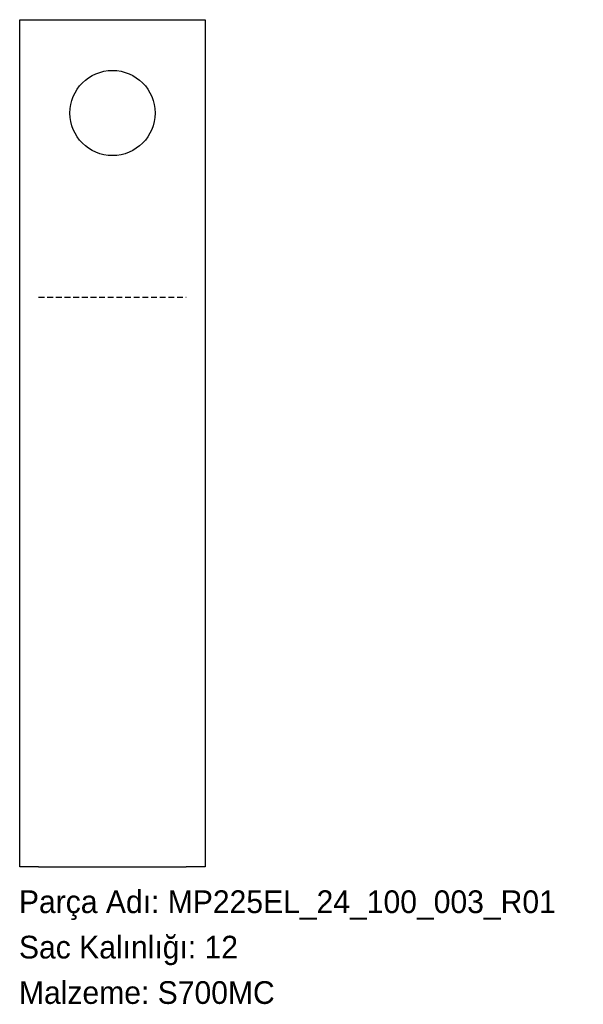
# Model space of a CAD drawing. Header units: millimetres. Extents: x 0 to 298, y -72 to 448.
import ezdxf

# ---------------------------------------------------------------- set-up
doc = ezdxf.new("R2010")
doc.units = ezdxf.units.MM
for name, pattern in [('SLD-Katı', [0]), ('SLD-Kesik', [4.572, 3.048, -1.524]), ('SLD-Sürekli', [0])]:
    doc.linetypes.add(name, pattern=pattern)
doc.layers.add('METIN', color=96, linetype='SLD-Katı')
doc.styles.add('SLDTEXTSTYLE0', font='ARIAL.TTF', dxfattribs={"width": 0.948, "bigfont": 'bigfont'})
doc.styles.add('SLDTEXTSTYLE1', font='ARIAL.TTF', dxfattribs={"width": 0.948})

msp = doc.modelspace()

# ---------------------------------------------------------------- linework, layer by layer
at = {"color": 7, "linetype": 'SLD-Sürekli', "lineweight": 25}
for p, q in [((0.4, 321.061861), (0.4, 448.061861)), ((0.4, 448.061861), (10.4, 448.061861)), ((10.4, 448.061861), (88.4, 448.061861)), ((88.4, 448.061861), (98.4, 448.061861)), ((98.4, 448.061861), (98.4, 321.061861)), ((0.4, 281.942749), (0.4, 321.061861)), ((98.4, 321.061861), (98.4, 281.942749)), ((0.4, 0.4), (0.4, 281.942749)), ((98.4, 281.942749), (98.4, 0.4)), ((10.4, 0.4), (0.4, 0.4)), ((10.4, 0.4), (88.4, 0.4)), ((98.4, 0.4), (88.4, 0.4))]:
    msp.add_line(p, q, dxfattribs=at)
at = {"color": 7, "linetype": 'SLD-Kesik'}
msp.add_line((10.4, 301.502305), (88.4, 301.502305), dxfattribs=at)
at = {"color": 7, "linetype": 'SLD-Sürekli', "lineweight": 25}
msp.add_circle((49.4, 398.751861), 22.5, dxfattribs=at)

# ---------------------------------------------------------------- texts
at = {"layer": 'METIN', "char_height": 12, "attachment_point": 1}
for s, insert, style in [('Parça Adı: MP225EL_24_100_003_R01', (0, -12.031187), 'SLDTEXTSTYLE0'), ('Sac Kalınlığı: 12', (0, -36.031187), 'SLDTEXTSTYLE0'), ('Malzeme: S700MC', (0, -60.031187), 'SLDTEXTSTYLE1')]:
    msp.add_mtext(s, dxfattribs=dict(at, insert=insert, style=style))

doc.saveas('drawing.dxf')
